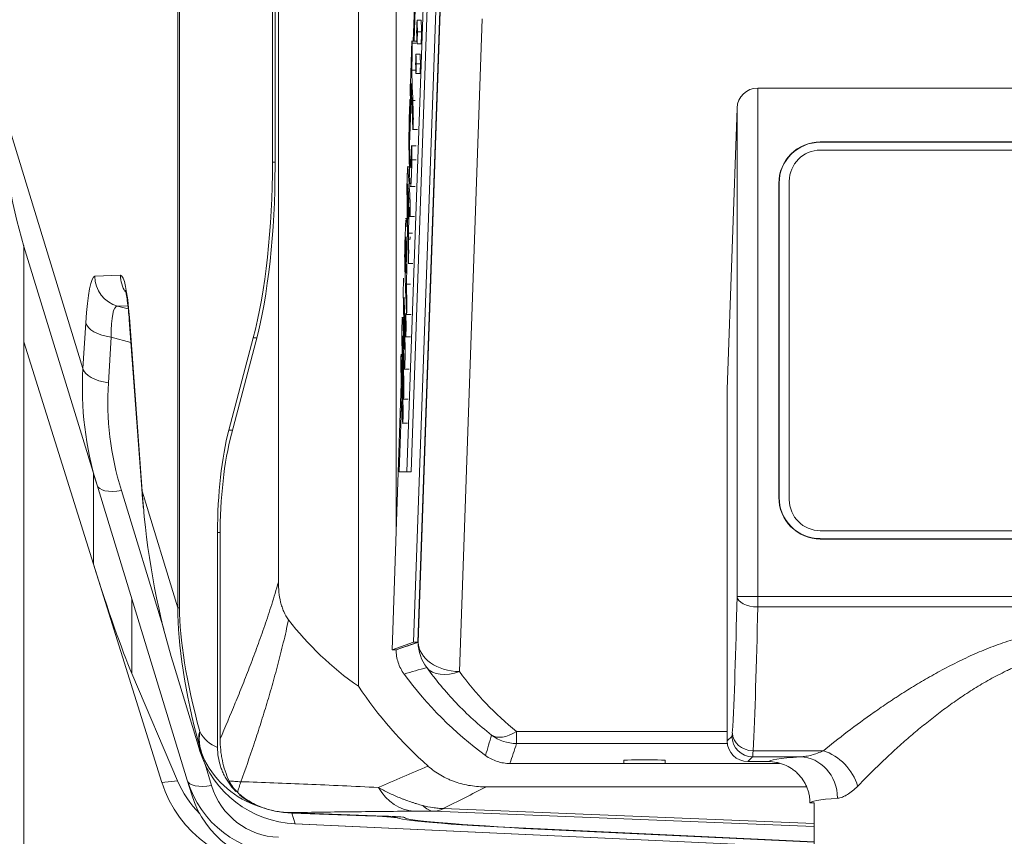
# Model space of a CAD drawing. Header units: millimetres. Extents: x 0 to 837, y 0 to 589.
# Tile 128 of 166: x 653 to 677, y 265 to 285. Entities that reach past the tile are written whole.
import ezdxf

# ---------------------------------------------------------------- set-up
doc = ezdxf.new("R2010")
doc.units = ezdxf.units.MM
doc.layers.add('1', color=7, linetype='Continuous', true_color=0xffffff)
doc.styles.add('ideas_simplex', font='simplex.shx')
doc.dimstyles.get("Standard").update_dxf_attribs({"dimtxt": 0.18, "dimasz": 0.18, "dimexe": 0.18, "dimexo": 0.0625, "dimgap": 0.09, "dimtad": 0, "dimtih": 1, "dimtoh": 1, "dimdec": 4, "dimzin": 0, "dimdsep": 46, "dimtxsty": 'Standard', "dimcen": 0.09, "dimadec": 0, "dimazin": 0, "dimtfac": 1, "dimtdec": 4, "dimtofl": 0, "dimtmove": 0, "dimatfit": 3, "dimfxl": 1, "dimtolj": 1, "dimtzin": 0, "dimarcsym": 0})

# ---------------------------------------------------------------- blocks, each defined once
blk = doc.blocks.new('_U12')
at = {"layer": '1', "color": 152, "lineweight": 13}
for p, q in [((678.391509, 321.859267), (606.996155, 321.859267)), ((658.921021, 247.859267), (606.996155, 247.859267))]:
    blk.add_line(p, q, dxfattribs=at)
at = {"layer": '1', "color": 27, "lineweight": 13}
blk.add_line((608.996155, 247.859267), (608.996155, 321.859267), dxfattribs=at)
at = {"layer": '1', "color": 87, "lineweight": 25}
for p, q in [((607.496155, 293.446767), (601.871155, 293.446767)), ((601.871155, 293.446767), (601.871155, 291.946767)), ((607.496155, 291.946767), (607.496155, 293.446767)), ((601.871155, 277.771767), (601.871155, 276.271767)), ((607.496155, 276.271767), (607.496155, 277.771767)), ((601.871155, 276.271767), (607.496155, 276.271767))]:
    blk.add_line(p, q, dxfattribs=at)
at = {"layer": '1', "color": 27, "lineweight": 18}
for points in [[(608.996155, 321.859267), (609.525136, 318.859269), (608.467174, 318.859265)], [(608.996155, 247.859267), (608.467174, 250.859265), (609.525136, 250.859269)]]:
    blk.add_solid(points, dxfattribs=at)
at = {"layer": '1', "color": 87, "linetype": 'Continuous', "lineweight": 25, "char_height": 3, "attachment_point": 7, "rotation": 90, "line_spacing_factor": 1.204819, "style": 'ideas_simplex'}
for s, insert in [('\\W1.2715;2.913', (607.342655, 277.719267)), ('\\W1.1250;74', (600.030155, 282.174267))]:
    blk.add_mtext(s, dxfattribs=dict(at, insert=insert))

msp = doc.modelspace()

# ---------------------------------------------------------------- linework, layer by layer
at = {"layer": '1', "color": 9, "linetype": 'Continuous', "lineweight": 18}
for p, q in [((660.98, 352.993), (660.98, 268.726)), ((659.048, 271.246), (659.048, 350.473)), ((658.903, 340.324), (658.903, 281.394)), ((658.966, 281.298), (658.966, 340.421)), ((652.892, 279.384), (652.892, 277.05)), ((654.664, 273.585), (652.898, 279.362)), ((655.442, 277.587), (655.752, 273.385)), ((652.892, 277.05), (652.892, 263.359)), ((657.848, 274.92), (658.437, 277.147)), ((658.499, 277.051), (657.91, 274.823)), ((656.845, 266.452), (654.664, 273.585)), ((657.576, 267.25), (657.576, 272.442)), ((657.638, 272.346), (657.638, 267.452)), ((656.228, 266.403), (654.576, 271.677)), ((657.109, 267.3), (656.524, 269.211)), ((655.505, 269.033), (656.607, 266.439)), ((657.151, 267.161), (657.109, 267.3)), ((667.392, 266.859), (668.392, 266.859)), ((667.392, 266.859), (668.392, 266.859)), ((656.951, 266.105), (656.845, 266.452)), ((664.072, 266.293), (671.798, 266.293)), ((659.299, 265.671), (661.61, 265.588)), ((661.151, 265.596), (659.374, 265.66)), ((659.444, 265.401), (671.991, 264.817)), ((659.444, 265.401), (659.453, 265.401)), ((665.313, 265.273), (671.991, 264.955)), ((671.991, 264.962), (665.381, 265.277))]:
    msp.add_line(p, q, dxfattribs=at)
at = {"layer": '1', "color": 252, "linetype": 'Continuous', "lineweight": 18}
for p, q in [((661.892, 272.474), (661.892, 352.108)), ((667.392, 266.859), (664.642, 266.859)), ((667.392, 266.909), (667.392, 266.936)), ((667.392, 266.859), (667.392, 266.909)), ((667.692, 266.947), (668.092, 266.947)), ((668.392, 266.936), (668.392, 266.909)), ((668.392, 266.909), (668.392, 266.859)), ((671.158, 266.859), (668.392, 266.859))]:
    msp.add_line(p, q, dxfattribs=at)
at = {"layer": '1', "color": 9, "linetype": 'Continuous', "lineweight": 13}
for p, q in [((656.616, 270.621), (656.616, 351.097)), ((656.657, 351.097), (656.657, 270.621)), ((652.39, 282.736), (654.323, 276.41)), ((658.903, 281.394), (658.966, 281.395)), ((654.61, 278.639), (655.232, 278.661)), ((655.41, 277.924), (655.161, 277.915)), ((655.161, 277.915), (655.419, 277.847)), ((654.323, 276.41), (654.393, 277.514)), ((655.445, 277.642), (655.754, 273.44)), ((654.576, 271.677), (652.892, 277.05)), ((655.008, 277.168), (654.938, 276.063)), ((655.482, 277.041), (655.008, 277.168)), ((658.525, 277.149), (658.437, 277.147)), ((657.848, 274.92), (657.936, 274.921)), ((654.576, 271.677), (654.576, 273.876)), ((655.251, 273.458), (656.277, 270.104)), ((655.754, 273.44), (656.616, 270.621)), ((657.639, 272.443), (657.576, 272.442)), ((655.505, 270.834), (655.505, 269.033)), ((656.616, 270.621), (656.657, 270.621)), ((657.274, 266.841), (657.432, 266.324)), ((656.228, 266.403), (656.607, 266.439)), ((659.374, 265.66), (659.453, 265.401)), ((661.151, 265.596), (661.151, 265.604)), ((661.919, 265.573), (661.919, 265.544)), ((671.991, 265.338), (662.797, 265.705)), ((663.031, 265.769), (671.991, 265.411)), ((659.453, 265.401), (671.991, 264.817)), ((665.313, 265.281), (665.313, 265.273))]:
    msp.add_line(p, q, dxfattribs=at)
at = {"layer": '1', "color": 7, "linetype": 'Continuous', "lineweight": 18}
for p, q in [((662.755, 291.236), (662.151, 273.91)), ((662.855, 291.236), (662.251, 273.91)), ((662.327, 284.32), (662.391, 286.164)), ((661.963, 273.91), (662.027, 275.735)), ((662.151, 273.91), (661.963, 273.91)), ((662.251, 273.91), (662.151, 273.91))]:
    msp.add_line(p, q, dxfattribs=at)
at = {"layer": '1', "color": 18, "linetype": 'Continuous', "lineweight": 18}
for p, q in [((662.305, 284.32), (662.369, 286.164)), ((662.856, 285.293), (662.315, 269.793)), ((662.956, 285.293), (662.415, 269.793)), ((662.256, 282.911), (662.263, 283.118)), ((662.218, 281.826), (662.255, 282.888)), ((705.642, 281.687), (672.142, 281.687)), ((671.392, 280.937), (671.392, 273.237)), ((662.148, 279.83), (662.16, 280.171)), ((662.106, 278.631), (662.108, 278.668)), ((661.792, 269.61), (662.016, 276.044)), ((672.142, 272.487), (705.642, 272.487)), ((662.315, 269.793), (661.792, 269.61)), ((661.792, 269.61), (661.892, 269.61)), ((662.415, 269.793), (661.892, 269.61)), ((662.315, 269.793), (662.415, 269.793))]:
    msp.add_line(p, q, dxfattribs=at)
at = {"layer": '1', "color": 252, "linetype": 'Continuous', "lineweight": 13}
for p, q in [((662.424, 269.787), (662.965, 285.273)), ((663.974, 284.859), (663.423, 269.08)), ((664.802, 267.634), (669.892, 267.634)), ((664.802, 267.341), (664.802, 267.634)), ((669.895, 267.341), (664.802, 267.341))]:
    msp.add_line(p, q, dxfattribs=at)
at = {"layer": '1', "color": 163, "linetype": 'Continuous', "lineweight": 18}
for p, q in [((662.497, 284.831), (662.397, 284.831)), ((662.507, 284.545), (662.407, 284.545)), ((662.497, 284.26), (662.397, 284.26)), ((662.47, 284.005), (662.37, 284.005)), ((662.478, 283.773), (662.379, 283.773)), ((662.47, 283.541), (662.37, 283.541))]:
    msp.add_line(p, q, dxfattribs=at)
at = {"layer": '1', "color": 5, "linetype": 'Continuous', "lineweight": 18}
for p, q in [((662.386, 284.32), (662.261, 284.32)), ((662.268, 283.622), (662.368, 283.622)), ((662.228, 282.888), (662.353, 282.888)), ((662.285, 282.184), (662.41, 282.184)), ((662.379, 281.795), (662.254, 281.795)), ((662.211, 281.281), (662.16, 281.281)), ((662.228, 280.81), (662.353, 280.81)), ((662.169, 280.584), (662.191, 280.584)), ((662.212, 280.08), (662.337, 280.08)), ((662.181, 280.032), (662.121, 280.032)), ((662.187, 279.68), (662.287, 279.68)), ((662.173, 278.945), (662.298, 278.945)), ((662.138, 278.447), (662.238, 278.447)), ((662.13, 277.718), (662.255, 277.718)), ((662.075, 277.644), (662.032, 277.644)), ((662.056, 277.507), (662.078, 277.507)), ((662.112, 277.177), (662.237, 277.177)), ((662.082, 276.393), (662.207, 276.393)), ((662.059, 275.666), (662.184, 275.666)), ((662.039, 275.084), (662.164, 275.084))]:
    msp.add_line(p, q, dxfattribs=at)
at = {"layer": '1', "color": 5, "linetype": 'Continuous', "lineweight": 13}
for p, q in [((662.278, 284.27), (662.377, 284.27)), ((662.273, 281.455), (662.373, 281.455))]:
    msp.add_line(p, q, dxfattribs=at)
at = {"layer": '1', "color": 27, "linetype": 'Continuous', "lineweight": 18}
for p, q in [((707.154, 283.187), (670.629, 283.187)), ((669.892, 275.899), (670.13, 282.706)), ((705.644, 281.887), (672.139, 281.887)), ((705.644, 281.88), (672.139, 281.88)), ((671.14, 280.887), (671.14, 273.289)), ((671.147, 280.887), (671.147, 273.289)), ((669.892, 275.899), (669.892, 267.404)), ((672.141, 272.286), (705.642, 272.286)), ((672.142, 272.293), (705.642, 272.293)), ((670.892, 266.905), (670.391, 266.905)), ((671.992, 265.904), (671.892, 265.904)), ((671.992, 265.904), (671.992, 257.375))]:
    msp.add_line(p, q, dxfattribs=at)
at = {"layer": '1', "color": 27, "linetype": 'Continuous', "lineweight": 13}
for p, q in [((670.629, 283.187), (670.629, 270.896)), ((670.13, 270.896), (670.13, 282.706)), ((671.147, 280.887), (671.14, 280.887)), ((671.147, 273.289), (671.14, 273.289)), ((670.629, 270.896), (670.13, 270.896)), ((670.629, 270.643), (670.629, 270.896)), ((670.629, 270.896), (707.154, 270.896)), ((707.154, 270.643), (670.629, 270.643)), ((669.892, 267.404), (670.008, 267.52)), ((670.507, 267.021), (670.391, 266.905)), ((671.658, 267.021), (670.507, 267.021)), ((670.516, 267.166), (672.215, 267.166))]:
    msp.add_line(p, q, dxfattribs=at)
at = {"layer": '1', "color": 27, "linetype": 'Continuous', "lineweight": 18}
for centre, radius, start, end in [((672.139, 280.887), 0.999, 89.972, 180), ((672.139, 280.887), 0.992, 89.9719, 180), ((672.141, 273.289), 1.001, 180, 270.0209), ((672.141, 273.289), 0.994, 180, 270.0281)]:
    msp.add_arc(centre, radius, start, end, dxfattribs=at)
at = {"layer": '1', "color": 18, "linetype": 'Continuous', "lineweight": 18}
for centre, start, end in [((672.142, 280.937), 90, 180), ((672.142, 273.237), 180, 270)]:
    msp.add_arc(centre, 0.75, start, end, dxfattribs=at)
at = {"layer": '1', "color": 252, "linetype": 'Continuous', "lineweight": 18}
for centre, radius, start, end in [((669.392, 274.359), 9.05, 216.1507, 233.8493), ((667.592, 266.909), 0.2, 171.9436, 180), ((668.192, 266.909), 0.2, 360, 8.0564)]:
    msp.add_arc(centre, radius, start, end, dxfattribs=at)
at = {"layer": '1', "color": 9, "linetype": 'Continuous', "lineweight": 18}
msp.add_arc((669.392, 274.359), 10.124, 213.8132, 228.3323, dxfattribs=at)
at = {"layer": '1', "color": 27, "linetype": 'Continuous', "lineweight": 18}
for centre, major_axis, ratio, start_param, end_param in [((670.629, 282.688), (-0.5, 0), 0.998473, 4.712389, 6.248279), ((670.392, 267.405), (0.354, 0.354), 0.998783, 2.356803, 3.926382)]:
    msp.add_ellipse(centre, major_axis=major_axis, ratio=ratio, start_param=start_param, end_param=end_param, dxfattribs=at)
at = {"layer": '1', "color": 9, "linetype": 'Continuous', "lineweight": 18}
for centre, major_axis, ratio, start_param, end_param in [((662.559, 281.967), (-4.969, 9.694), 0.915268, 1.060314, 1.377878), ((657.309, 281.374), (-0.006, -6.001), 0.265596, 0.789493, 1.574387), ((657.372, 281.278), (-0.006, -6.001), 0.265596, 0.789493, 1.574387), ((658.506, 272.454), (-0.003, -3.5), 0.265596, 3.931086, 4.715979), ((658.568, 272.358), (-0.003, -3.5), 0.265596, 3.931086, 4.715979), ((665.355, 274.53), (-0.324, 13.758), 0.700701, 1.660449, 1.951169), ((654.445, 273.474), (-1.453, 5.094), 0.073488, 1.910299, 2.60843), ((665.865, 274.359), (-7.96, 0), 0.896513, 0.59909, 0.909993), ((659.552, 267.859), (-2.492, 0.276), 0.981028, 0.400248, 1.63962), ((659.284, 267.277), (-3.177, -0.239), 0.941521, 0.215581, 1.457131), ((660.707, 267.41), (-4.27, -0.253), 0.700952, 0.244883, 0.544651), ((659.229, 267.205), (-0.059, -2.533), 0.985057, 5.036996, 6.276368), ((659.317, 266.919), (-1.471, -2.063), 0.964152, 5.646045, 6.885417), ((659.46, 268.16), (-1.664, 1.87), 0.998377, 2.053515, 2.379075), ((661.123, 265.569), (-0.8, 0.028), 0.034878, 3.244762, 4.678703), ((661.592, 265.571), (-0.5, 0.017), 0.034878, 3.159529, 4.678703), ((667.092, 265.382), (-5.2, 0.182), 0.034878, 0.10317, 1.222951), ((667.092, 265.382), (-5, 0.175), 0.034878, 0.017936, 1.222951)]:
    msp.add_ellipse(centre, major_axis=major_axis, ratio=ratio, start_param=start_param, end_param=end_param, dxfattribs=at)
at = {"layer": '1', "color": 9, "linetype": 'Continuous', "lineweight": 13}
for centre, major_axis, ratio, start_param, end_param in [((654.623, 276.309), (-0.012, 2.33), 0.11226, 0.003295, 1.026574), ((655.355, 278.639), (0.026, -0.75), 0.993398, 4.678169, 5.984931), ((655.229, 276.33), (-0.004, -2.331), 0.110886, 2.168921, 3.145624), ((655.977, 278.661), (0.026, -0.75), 0.993398, 4.678169, 5.240444), ((655.368, 276.309), (-0.219, 1.606), 0.17875, 6.242485, 7.265764), ((655.138, 277.514), (0.749, -0.047), 0.477313, 3.272439, 4.567561), ((656.19, 277.642), (-0.748, -0.055), 0.536922, 6.146861, 6.283191), ((664.541, 275.482), (-10.108, 1.836), 0.86618, 0.102781, 0.420346), ((655.069, 276.41), (0.749, -0.047), 0.477313, 3.272439, 4.567561), ((664.411, 275.135), (-9.35, 1.868), 0.859177, 0.115737, 0.433302), ((655.381, 273.805), (-0.717, -0.219), 0.410432, 0, 1.264808), ((656.5, 273.44), (-0.748, -0.055), 0.536922, 6.146861, 6.283234), ((665.355, 274.53), (-0.324, 13.758), 0.700701, 1.633605, 1.660449), ((673.137, 249.078), (-15.709, 23.718), 0.215587, 0.311018, 0.566261), ((671.688, 249.078), (-14.42, 23.229), 0.182529, 0.285978, 0.541221), ((658.593, 267.631), (-1.449, -0.387), 0.693316, 5.915823, 6.251447), ((658.593, 267.631), (-1.323, -0.706), 0.869113, 5.732496, 6.269693), ((657.998, 268.204), (-0.595, -0.864), 0.873962, 5.857918, 6.495867), ((658.593, 267.631), (-1.259, -0.816), 0.997604, 5.946278, 6.18657), ((659.446, 268.204), (-1.492, -2.065), 0.947978, 5.842139, 6.574034), ((657.562, 266.671), (-0.717, -0.219), 0.410432, 0, 1.264808), ((659.099, 266.858), (-0.033, -1.784), 0.978552, 5.03395, 6.273322), ((662.371, 267.204), (0.012, -1.5), 0.774069, 5.372764, 6.228066), ((662.849, 267.203), (0.025, 1.5), 0.469264, 2.714479, 3.102085)]:
    msp.add_ellipse(centre, major_axis=major_axis, ratio=ratio, start_param=start_param, end_param=end_param, dxfattribs=at)
at = {"layer": '1', "color": 27, "linetype": 'Continuous', "lineweight": 13}
for centre, major_axis, ratio, start_param, end_param in [((669.843, 275.705), (0, -9.5), 0.034921, 0.54744, 1.040085), ((670.629, 270.896), (0.5, -0.01), 0.506068, 3.182067, 4.72276), ((670.343, 275.705), (0, -10), 0.033175, 0.54744, 1.040085), ((670.007, 268.02), (0, -0.5), 0.034921, 0.034907, 0.54744), ((670.507, 267.52), (-0.354, 0.354), 0.998783, 0.786007, 2.355586), ((670.516, 267.593), (0.499, -0.029), 0.85348, 3.208612, 4.761242), ((670.507, 268.02), (0, -1), 0.01746, 0.034907, 0.54744), ((678.642, 266.903), (-7.75, 0), 0.034921, 5.834604, 6.278682), ((671.658, 266.021), (0.072, -0.997), 0.900618, 1.505546, 3.061206), ((672.215, 266.312), (0.671, -0.742), 0.740007, 0.981103, 2.256665), ((678.642, 265.904), (-6.75, 0), 0.040094, 5.834604, 6.283185)]:
    msp.add_ellipse(centre, major_axis=major_axis, ratio=ratio, start_param=start_param, end_param=end_param, dxfattribs=at)
at = {"layer": '1', "color": 252, "linetype": 'Continuous', "lineweight": 13}
for centre, major_axis, ratio, start_param, end_param in [((663.423, 269.787), (-0.999, 0.035), 0.706891, 0.04936, 1.595477), ((663.423, 269.787), (-0.321, 0.947), 0.999321, 1.244146, 1.897446), ((663.423, 269.787), (-0.811, -0.585), 0.629764, 0.044943, 1.144003), ((669.392, 273.395), (0, -7.367), 0.99939, 5.338076, 5.610261), ((664.802, 268.341), (-0.624, -0.782), 0.529088, 0.041139, 0.985042), ((664.802, 268.341), (-0.947, 0.32), 0.999321, 1.245279, 1.896314)]:
    msp.add_ellipse(centre, major_axis=major_axis, ratio=ratio, start_param=start_param, end_param=end_param, dxfattribs=at)
at = {"layer": '1', "color": 252, "linetype": 'Continuous', "lineweight": 18}
for centre, start_param, end_param in [((667.692, 266.936), 4.712389, 6.283185), ((668.092, 266.936), 3.141593, 4.712389)]:
    msp.add_ellipse(centre, major_axis=(-0.3, 0), ratio=0.034921, start_param=start_param, end_param=end_param, dxfattribs=at)
at = {"layer": '1', "color": 163, "linetype": 'Continuous', "lineweight": 18}
for points in [[(662.387, 284.545), (662.391, 284.64), (662.394, 284.736), (662.397, 284.831)], [(662.397, 284.831), (662.401, 284.736), (662.404, 284.64), (662.407, 284.545)], [(662.497, 284.831), (662.501, 284.736), (662.504, 284.64), (662.507, 284.545)], [(662.397, 284.26), (662.394, 284.355), (662.391, 284.45), (662.387, 284.545)], [(662.407, 284.545), (662.404, 284.45), (662.401, 284.355), (662.397, 284.26)], [(662.507, 284.545), (662.504, 284.45), (662.501, 284.355), (662.497, 284.26)], [(662.362, 283.773), (662.365, 283.85), (662.368, 283.928), (662.37, 284.005)], [(662.37, 284.005), (662.373, 283.928), (662.376, 283.85), (662.379, 283.773)], [(662.47, 284.005), (662.473, 283.928), (662.476, 283.85), (662.478, 283.773)], [(662.37, 283.541), (662.368, 283.618), (662.365, 283.695), (662.362, 283.773)], [(662.379, 283.773), (662.376, 283.695), (662.373, 283.618), (662.37, 283.541)], [(662.478, 283.773), (662.476, 283.695), (662.473, 283.618), (662.47, 283.541)]]:
    msp.add_open_spline(points, degree=3, dxfattribs=at)
at = {"layer": '1', "color": 5, "linetype": 'Continuous', "lineweight": 18}
for points, knots in [([(662.238, 282.906), (662.238, 282.913), (662.237, 282.924), (662.237, 282.937), (662.236, 282.962), (662.235, 282.988), (662.234, 283.014), (662.232, 283.08), (662.232, 283.154), (662.234, 283.221), (662.246, 283.57), (662.258, 283.92), (662.27, 284.27), (662.273, 284.336), (662.275, 284.336), (662.278, 284.27)], [0, 0, 0, 0, 0.021971, 0.021971, 0.021971, 0.073879, 0.073879, 0.073879, 0.185821, 0.185821, 0.185821, 0.88822, 0.88822, 0.88822, 1, 1, 1, 1]), ([(662.278, 284.27), (662.278, 284.245), (662.279, 284.219), (662.28, 284.193), (662.283, 284.128), (662.283, 284.053), (662.28, 283.987), (662.276, 283.865), (662.272, 283.744), (662.268, 283.622)], [0, 0, 0, 0, 0.127562, 0.127562, 0.127562, 0.401794, 0.401794, 0.401794, 1, 1, 1, 1]), ([(662.268, 283.622), (662.28, 283.266), (662.293, 282.91), (662.305, 282.554), (662.308, 282.488), (662.308, 282.414), (662.305, 282.347), (662.304, 282.309), (662.303, 282.272), (662.301, 282.234), (662.299, 282.167), (662.296, 282.167), (662.294, 282.233), (662.282, 282.589), (662.269, 282.945), (662.257, 283.301)], [0, 0, 0, 0, 0.413825, 0.413825, 0.413825, 0.478125, 0.478125, 0.478125, 0.521836, 0.521836, 0.521836, 0.586136, 0.586136, 0.586136, 1, 1, 1, 1]), ([(662.257, 283.301), (662.252, 283.18), (662.248, 283.059), (662.244, 282.938), (662.243, 282.904), (662.242, 282.888), (662.24, 282.888)], [0, 0, 0, 0, 0.814302, 0.814302, 0.814302, 1, 1, 1, 1]), ([(662.224, 282.884), (662.226, 282.929), (662.229, 282.917), (662.231, 282.857), (662.232, 282.832), (662.233, 282.807), (662.233, 282.782), (662.236, 282.709), (662.236, 282.634), (662.232, 282.574), (662.213, 282.2), (662.212, 281.888), (662.229, 281.408), (662.233, 281.334), (662.236, 281.294)], [0, 0, 0, 0, 0.098918, 0.098918, 0.098918, 0.145674, 0.145674, 0.145674, 0.255997, 0.255997, 0.255997, 0.838896, 0.838896, 1, 1, 1, 1]), ([(662.229, 280.875), (662.224, 280.934), (662.219, 281.035), (662.194, 281.754), (662.197, 282.427), (662.224, 282.884)], [0, 0, 0, 0, 0.196794, 0.196794, 1, 1, 1, 1]), ([(662.242, 281.257), (662.249, 281.258), (662.255, 281.402), (662.263, 281.717), (662.265, 281.808), (662.267, 281.821), (662.27, 281.748), (662.271, 281.723), (662.272, 281.698), (662.272, 281.673), (662.275, 281.613), (662.275, 281.54), (662.273, 281.455)], [0, 0, 0, 0, 0.552936, 0.552936, 0.552936, 0.740833, 0.740833, 0.740833, 0.820418, 0.820418, 0.820418, 1, 1, 1, 1]), ([(662.187, 279.68), (662.189, 279.558), (662.192, 279.435), (662.194, 279.313), (662.195, 279.238), (662.195, 279.17), (662.193, 279.109), (662.192, 279.071), (662.19, 279.032), (662.189, 278.994), (662.186, 278.919), (662.184, 278.931), (662.182, 279.023), (662.174, 279.452), (662.166, 279.881), (662.158, 280.309), (662.151, 280.67), (662.151, 280.872), (662.167, 281.321), (662.174, 281.344), (662.186, 281.143)], [0, 0, 0, 0, 0.099151, 0.099151, 0.099151, 0.151582, 0.151582, 0.151582, 0.189943, 0.189943, 0.189943, 0.24874, 0.24874, 0.24874, 0.592414, 0.592414, 0.592414, 0.795994, 0.795994, 1, 1, 1, 1]), ([(662.186, 281.143), (662.201, 280.914), (662.216, 280.684), (662.232, 280.454), (662.235, 280.405), (662.235, 280.325), (662.233, 280.251), (662.231, 280.212), (662.23, 280.173), (662.229, 280.134), (662.226, 280.073), (662.224, 280.064), (662.221, 280.105)], [0, 0, 0, 0, 0.696265, 0.696265, 0.696265, 0.815256, 0.815256, 0.815256, 0.894008, 0.894008, 0.894008, 1, 1, 1, 1]), ([(662.177, 280.816), (662.172, 280.885), (662.17, 280.886), (662.166, 280.769), (662.166, 280.712), (662.169, 280.584)], [0, 0, 0, 0, 0.499807, 0.499807, 1, 1, 1, 1]), ([(662.139, 277.767), (662.127, 278.111), (662.115, 278.454), (662.103, 278.798), (662.095, 279.03), (662.096, 279.226), (662.104, 279.468), (662.106, 279.519), (662.107, 279.57), (662.109, 279.621), (662.116, 279.816), (662.122, 279.951), (662.128, 280.005)], [0, 0, 0, 0, 0.47724, 0.47724, 0.47724, 0.731571, 0.731571, 0.731571, 0.802066, 0.802066, 0.802066, 1, 1, 1, 1]), ([(662.128, 279.574), (662.126, 279.546), (662.123, 279.485), (662.12, 279.394), (662.118, 279.351), (662.117, 279.309), (662.115, 279.266), (662.113, 279.188), (662.113, 279.134), (662.116, 279.067), (662.12, 278.95), (662.124, 278.832), (662.128, 278.715)], [0, 0, 0, 0, 0.218176, 0.218176, 0.218176, 0.371808, 0.371808, 0.371808, 0.571704, 0.571704, 0.571704, 1, 1, 1, 1]), ([(662.128, 278.715), (662.131, 278.788), (662.133, 278.861), (662.136, 278.935), (662.144, 279.167), (662.145, 279.306), (662.139, 279.482)], [0, 0, 0, 0, 0.324315, 0.324315, 0.324315, 1, 1, 1, 1]), ([(662.153, 278.931), (662.151, 278.836), (662.148, 278.737), (662.144, 278.632), (662.142, 278.571), (662.14, 278.509), (662.138, 278.447)], [0, 0, 0, 0, 0.556399, 0.556399, 0.556399, 1, 1, 1, 1]), ([(662.069, 277.885), (662.063, 278.147), (662.062, 278.309), (662.07, 278.538), (662.072, 278.572), (662.073, 278.595)], [0, 0, 0, 0, 0.801883, 0.801883, 1, 1, 1, 1]), ([(662.138, 278.447), (662.142, 278.327), (662.146, 278.206), (662.15, 278.085), (662.153, 278.019), (662.153, 277.945), (662.15, 277.878), (662.149, 277.842), (662.148, 277.805), (662.147, 277.768), (662.144, 277.701), (662.142, 277.701), (662.139, 277.767)], [0, 0, 0, 0, 0.450739, 0.450739, 0.450739, 0.657245, 0.657245, 0.657245, 0.793455, 0.793455, 0.793455, 1, 1, 1, 1]), ([(662.08, 278.068), (662.089, 277.704), (662.097, 277.339), (662.106, 276.974), (662.11, 276.81), (662.109, 276.675), (662.098, 276.377), (662.094, 276.35), (662.088, 276.459), (662.075, 276.702), (662.062, 276.944), (662.05, 277.186)], [0, 0, 0, 0, 0.361895, 0.361895, 0.361895, 0.500133, 0.500133, 0.638066, 0.638066, 0.638066, 1, 1, 1, 1]), ([(662.082, 278.116), (662.081, 278.129), (662.081, 278.129), (662.08, 278.099), (662.08, 278.085), (662.08, 278.068)], [0, 0, 0, 0, 0.510903, 0.510903, 1, 1, 1, 1]), ([(662.122, 277.746), (662.125, 277.678), (662.128, 277.611), (662.131, 277.543), (662.134, 277.483), (662.134, 277.407), (662.132, 277.337), (662.13, 277.301), (662.129, 277.265), (662.128, 277.229), (662.126, 277.165), (662.123, 277.16), (662.121, 277.218), (662.108, 277.517), (662.095, 277.816), (662.082, 278.116)], [0, 0, 0, 0, 0.13713, 0.13713, 0.13713, 0.238574, 0.238574, 0.238574, 0.302438, 0.302438, 0.302438, 0.399357, 0.399357, 0.399357, 1, 1, 1, 1]), ([(662.068, 275.725), (662.057, 276.12), (662.046, 276.515), (662.035, 276.908), (662.028, 277.154), (662.028, 277.325), (662.041, 277.692), (662.047, 277.687), (662.056, 277.507)], [0, 0, 0, 0, 0.527315, 0.527315, 0.527315, 0.763174, 0.763174, 1, 1, 1, 1]), ([(662.056, 277.507), (662.067, 277.302), (662.078, 277.096), (662.088, 276.89), (662.09, 276.863), (662.091, 276.863), (662.091, 276.878)], [0, 0, 0, 0, 0.927557, 0.927557, 0.927557, 1, 1, 1, 1]), ([(662.05, 277.186), (662.049, 277.198), (662.048, 277.199), (662.047, 277.17), (662.047, 277.154), (662.048, 277.136)], [0, 0, 0, 0, 0.486654, 0.486654, 1, 1, 1, 1]), ([(662.048, 277.136), (662.058, 276.767), (662.069, 276.398), (662.079, 276.029), (662.082, 275.957), (662.081, 275.887), (662.079, 275.823), (662.078, 275.787), (662.077, 275.751), (662.075, 275.715), (662.073, 275.645), (662.07, 275.65), (662.068, 275.725)], [0, 0, 0, 0, 0.696183, 0.696183, 0.696183, 0.808446, 0.808446, 0.808446, 0.882625, 0.882625, 0.882625, 1, 1, 1, 1]), ([(662.048, 275.133), (662.033, 275.549), (662.019, 275.966), (662.004, 276.382), (662.002, 276.448), (662.002, 276.522), (662.004, 276.589), (662.005, 276.626), (662.007, 276.664), (662.008, 276.702), (662.01, 276.769), (662.013, 276.769), (662.015, 276.703)], [0, 0, 0, 0, 0.73731, 0.73731, 0.73731, 0.835407, 0.835407, 0.835407, 0.901939, 0.901939, 0.901939, 1, 1, 1, 1]), ([(662.015, 276.703), (662.03, 276.287), (662.045, 275.871), (662.059, 275.454), (662.062, 275.388), (662.062, 275.314), (662.059, 275.248), (662.058, 275.21), (662.057, 275.172), (662.055, 275.134), (662.053, 275.067), (662.05, 275.067), (662.048, 275.133)], [0, 0, 0, 0, 0.737359, 0.737359, 0.737359, 0.835462, 0.835462, 0.835462, 0.901998, 0.901998, 0.901998, 1, 1, 1, 1])]:
    msp.add_open_spline(points, degree=3, knots=knots, dxfattribs=at)
at = {"layer": '1', "color": 27, "linetype": 'Continuous', "lineweight": 13, "extrusion": (4.6287e-09, -1.58356e-14, -1)}
msp.add_open_spline([(672.139, 281.879), (672.139, 281.882), (672.139, 281.884), (672.139, 281.886)], degree=3, dxfattribs=at)
at = {"layer": '1', "color": 5, "linetype": 'Continuous', "lineweight": 18}
for points in [[(662.273, 281.455), (662.264, 281.029), (662.253, 280.812), (662.241, 280.81)], [(662.197, 280.499), (662.19, 280.605), (662.184, 280.71), (662.177, 280.816)], [(662.169, 280.584), (662.173, 280.395), (662.176, 280.206), (662.18, 280.018)], [(662.18, 280.018), (662.186, 280.178), (662.191, 280.339), (662.197, 280.499)], [(662.209, 280.31), (662.201, 280.1), (662.194, 279.89), (662.187, 279.68)], [(662.221, 280.105), (662.217, 280.174), (662.213, 280.242), (662.209, 280.31)], [(662.134, 280.032), (662.135, 280.032), (662.137, 280.026), (662.138, 280.013)], [(662.139, 279.482), (662.136, 279.556), (662.134, 279.594), (662.131, 279.594)], [(662.231, 279.594), (662.229, 279.594), (662.227, 279.569), (662.225, 279.518)], [(662.091, 276.957), (662.083, 277.267), (662.076, 277.576), (662.069, 277.885)], [(662.091, 276.878), (662.092, 276.893), (662.092, 276.917), (662.091, 276.957)]]:
    msp.add_open_spline(points, degree=3, dxfattribs=at)
at = {"layer": '1', "color": 9, "linetype": 'Continuous', "lineweight": 18}
for points, knots in [([(655.348, 278.306), (655.348, 278.306), (655.353, 278.288), (655.371, 278.207), (655.397, 278.053), (655.422, 277.838), (655.436, 277.67), (655.442, 277.587)], [0, 0, 0, 0, 0.130338, 0.31205, 0.532988, 0.786438, 1, 1, 1, 1]), ([(659.048, 271.246), (659.048, 271.163), (659.052, 271.082), (659.068, 270.92), (659.081, 270.84), (659.105, 270.742), (659.11, 270.722), (659.121, 270.683), (659.127, 270.664), (659.146, 270.606), (659.16, 270.569), (659.208, 270.462), (659.246, 270.396), (659.292, 270.335)], [0, 0, 0, 0, 0.25, 0.25, 0.5, 0.5, 0.5625, 0.5625, 0.625, 0.625, 0.75, 0.75, 1, 1, 1, 1]), ([(657.854, 266.44), (657.818, 266.519), (657.786, 266.599), (657.732, 266.763), (657.709, 266.847), (657.687, 266.954), (657.683, 266.975), (657.675, 267.018), (657.664, 267.083), (657.656, 267.147), (657.643, 267.277), (657.638, 267.364), (657.638, 267.452)], [0, 0, 0, 0, 0.25, 0.25, 0.5, 0.5, 0.5625, 0.5625, 0.625, 0.75, 0.75, 1, 1, 1, 1]), ([(657.576, 267.25), (657.576, 267.172), (657.582, 267.095), (657.606, 266.943), (657.624, 266.868), (657.654, 266.775), (657.66, 266.757), (657.673, 266.72), (657.694, 266.666), (657.718, 266.613), (657.77, 266.51), (657.809, 266.444), (657.865, 266.365), (657.877, 266.349), (657.9, 266.318), (657.912, 266.303), (657.949, 266.258), (657.975, 266.229), (658.008, 266.195), (658.013, 266.189), (658.019, 266.183)], [0, 0, 0, 0, 0.195824, 0.195824, 0.391648, 0.391648, 0.440604, 0.440604, 0.48956, 0.587472, 0.587472, 0.783296, 0.783296, 0.832252, 0.832252, 0.881208, 0.881208, 0.97912, 0.97912, 1, 1, 1, 1]), ([(662.661, 266.797), (662.709, 266.754), (662.759, 266.714), (662.863, 266.64), (662.969, 266.571), (663.082, 266.513), (663.17, 266.474), (663.199, 266.461), (663.259, 266.437), (663.289, 266.426), (663.44, 266.374), (663.564, 266.343), (663.752, 266.313), (663.816, 266.305), (663.944, 266.295), (664.008, 266.293), (664.072, 266.293)], [0, 0, 0, 0, 0.125, 0.125, 0.25, 0.375, 0.375, 0.4375, 0.4375, 0.5, 0.5, 0.75, 0.75, 0.875, 0.875, 1, 1, 1, 1]), ([(658.062, 266.156), (658.018, 266.197), (657.979, 266.241), (657.91, 266.335), (657.88, 266.386), (657.854, 266.44)], [0, 0, 0, 0, 0.5, 0.5, 1, 1, 1, 1]), ([(659.299, 265.671), (659.185, 265.675), (659.073, 265.688), (658.853, 265.732), (658.745, 265.763), (658.612, 265.814), (658.586, 265.824), (658.534, 265.847), (658.508, 265.859), (658.431, 265.896), (658.382, 265.923), (658.285, 265.982), (658.238, 266.013), (658.148, 266.081), (658.104, 266.117), (658.062, 266.156)], [0, 0, 0, 0, 0.25, 0.25, 0.5, 0.5, 0.5625, 0.5625, 0.625, 0.625, 0.75, 0.75, 0.875, 0.875, 1, 1, 1, 1]), ([(658.104, 266.103), (658.127, 266.084), (658.15, 266.065), (658.204, 266.023), (658.236, 266.001), (658.284, 265.969), (658.301, 265.958), (658.334, 265.938), (658.351, 265.928), (658.435, 265.881), (658.506, 265.848), (658.579, 265.82)], [0, 0, 0, 0, 0.161909, 0.161909, 0.371432, 0.371432, 0.476193, 0.476193, 0.580954, 0.580954, 1, 1, 1, 1])]:
    msp.add_open_spline(points, degree=3, knots=knots, dxfattribs=at)
for points, degree in [([(655.752, 273.385), (655.784, 273.03)], 1), ([(657.262, 266.941), (657.198, 267.055), (657.147, 267.175), (657.109, 267.3)], 3)]:
    msp.add_open_spline(points, degree=degree, dxfattribs=at)
at = {"layer": '1', "color": 27, "linetype": 'Continuous', "lineweight": 13}
msp.add_open_spline([(672.142, 272.293), (672.142, 272.286)], degree=1, dxfattribs=at)
at = {"layer": '1', "color": 9, "linetype": 'Continuous', "lineweight": 13}
for points, knots in [([(657.638, 267.452), (657.761, 267.737), (657.883, 268.027), (658.065, 268.47), (658.126, 268.62), (658.246, 268.922), (658.306, 269.075), (658.424, 269.385), (658.483, 269.543), (658.6, 269.863), (658.658, 270.026), (658.744, 270.276), (658.773, 270.36), (658.829, 270.531), (658.857, 270.617), (658.941, 270.88), (658.995, 271.06), (659.048, 271.246)], [0, 0, 0, 0, 0.25, 0.25, 0.375, 0.375, 0.5, 0.5, 0.625, 0.625, 0.75, 0.75, 0.8125, 0.8125, 0.875, 0.875, 1, 1, 1, 1]), ([(659.292, 270.335), (659.272, 270.24), (659.251, 270.146), (659.209, 269.961), (659.187, 269.869), (659.122, 269.598), (659.078, 269.422), (658.987, 269.077), (658.941, 268.908), (658.847, 268.576), (658.799, 268.413), (658.701, 268.091), (658.652, 267.933), (658.552, 267.62), (658.502, 267.466), (658.349, 267.009), (658.245, 266.711), (658.14, 266.418)], [0, 0, 0, 0, 0.0625, 0.0625, 0.125, 0.125, 0.25, 0.25, 0.375, 0.375, 0.5, 0.5, 0.625, 0.625, 0.75, 0.75, 1, 1, 1, 1]), ([(661.461, 266.277), (661.658, 266.365), (661.856, 266.453), (662.256, 266.626), (662.457, 266.712), (662.661, 266.797)], [0, 0, 0, 0, 0.5, 0.5, 1, 1, 1, 1]), ([(657.854, 266.44), (657.899, 266.434), (657.945, 266.429), (658.04, 266.422), (658.089, 266.419), (658.14, 266.418)], [0, 0, 0, 0, 0.5, 0.5, 1, 1, 1, 1]), ([(658.14, 266.418), (658.123, 266.371), (658.108, 266.326), (658.082, 266.239), (658.071, 266.197), (658.062, 266.156)], [0, 0, 0, 0, 0.5, 0.5, 1, 1, 1, 1]), ([(658.14, 266.418), (658.403, 266.41), (658.669, 266.4), (659.207, 266.381), (659.478, 266.37), (660.03, 266.347), (660.309, 266.334), (660.878, 266.307), (661.166, 266.293), (661.461, 266.277)], [0, 0, 0, 0, 0.25, 0.25, 0.5, 0.5, 0.75, 0.75, 1, 1, 1, 1]), ([(661.461, 266.277), (661.541, 266.234), (661.623, 266.192), (661.792, 266.111), (661.879, 266.072), (661.992, 266.025), (662.015, 266.016), (662.061, 265.998), (662.13, 265.971), (662.2, 265.946), (662.271, 265.922), (662.295, 265.914), (662.342, 265.899), (662.366, 265.891), (662.439, 265.869), (662.487, 265.856), (662.535, 265.843)], [0, 0, 0, 0, 0.25, 0.25, 0.5, 0.5, 0.5625, 0.5625, 0.625, 0.75, 0.75, 0.8125, 0.8125, 0.875, 0.875, 1, 1, 1, 1]), ([(662.535, 265.843), (662.617, 265.822), (662.699, 265.805), (662.823, 265.786), (662.885, 265.779), (662.948, 265.774), (662.989, 265.771), (663.01, 265.77), (663.031, 265.769)], [0, 0, 0, 0, 0.5, 0.5, 0.75, 0.875, 0.875, 1, 1, 1, 1]), ([(662.318, 265.706), (662.053, 265.704), (661.792, 265.702), (661.277, 265.697), (661.024, 265.694), (660.522, 265.688), (660.274, 265.685), (659.783, 265.678), (659.54, 265.675), (659.299, 265.671)], [0, 0, 0, 0, 0.25, 0.25, 0.5, 0.5, 0.75, 0.75, 1, 1, 1, 1]), ([(662.797, 265.705), (662.773, 265.706), (662.749, 265.706), (662.704, 265.706), (662.682, 265.707), (662.64, 265.707), (662.619, 265.707), (662.578, 265.707), (662.558, 265.707), (662.5, 265.707), (662.462, 265.707), (662.389, 265.707), (662.353, 265.706), (662.318, 265.706)], [0, 0, 0, 0, 0.125, 0.125, 0.25, 0.25, 0.375, 0.375, 0.5, 0.5, 0.75, 0.75, 1, 1, 1, 1]), ([(663.031, 265.769), (663.021, 265.764), (663.011, 265.759), (662.992, 265.751), (662.962, 265.738), (662.933, 265.728), (662.874, 265.712), (662.836, 265.706), (662.797, 265.705)], [0, 0, 0, 0, 0.125, 0.125, 0.25, 0.5, 0.5, 1, 1, 1, 1])]:
    msp.add_open_spline(points, degree=3, knots=knots, dxfattribs=at)
at = {"layer": '1', "color": 27, "linetype": 'Continuous', "lineweight": 13}
for points, knots in [([(672.215, 267.166), (672.396, 267.315), (672.589, 267.468), (672.999, 267.78), (673.215, 267.938), (673.556, 268.178), (673.673, 268.258), (673.823, 268.358), (673.883, 268.399), (674.005, 268.478), (674.097, 268.538), (674.284, 268.656), (674.41, 268.734), (674.668, 268.888), (674.799, 268.963), (675.066, 269.111), (675.202, 269.184), (675.48, 269.324), (675.621, 269.393), (675.91, 269.524), (676.057, 269.587), (676.283, 269.676), (676.36, 269.705), (676.514, 269.761), (676.592, 269.788), (676.826, 269.865), (676.985, 269.911), (677.305, 269.993), (677.468, 270.028), (677.715, 270.071), (677.798, 270.084), (677.924, 270.1), (677.966, 270.105), (678.05, 270.115), (678.26, 270.136), (678.638, 270.153), (678.974, 270.138), (679.184, 270.12), (679.226, 270.115), (679.31, 270.106), (679.352, 270.101), (679.478, 270.085), (679.561, 270.072), (679.809, 270.029), (679.971, 269.994), (680.291, 269.913), (680.605, 269.821), (680.912, 269.71), (681.101, 269.636), (681.139, 269.621), (681.214, 269.59), (681.251, 269.575), (681.363, 269.527), (681.436, 269.495), (681.655, 269.396), (681.797, 269.328), (682.076, 269.186), (682.213, 269.114), (682.481, 268.965), (682.612, 268.889), (682.871, 268.735), (682.997, 268.657), (683.184, 268.539), (683.277, 268.479), (683.368, 268.419), (683.429, 268.379), (683.459, 268.359), (683.609, 268.259), (683.726, 268.179), (684.068, 267.939), (684.284, 267.78), (684.693, 267.468), (684.887, 267.315), (685.068, 267.166)], [0, 0, 0, 0, 0.0625, 0.0625, 0.125, 0.125, 0.15625, 0.15625, 0.164062, 0.171875, 0.1875, 0.1875, 0.21875, 0.21875, 0.25, 0.25, 0.28125, 0.28125, 0.3125, 0.3125, 0.34375, 0.34375, 0.359375, 0.359375, 0.375, 0.375, 0.40625, 0.40625, 0.4375, 0.4375, 0.453125, 0.453125, 0.460937, 0.460937, 0.46875, 0.5, 0.53125, 0.53125, 0.539062, 0.539062, 0.546875, 0.546875, 0.5625, 0.5625, 0.59375, 0.59375, 0.625, 0.65625, 0.65625, 0.664062, 0.664062, 0.671875, 0.671875, 0.6875, 0.6875, 0.71875, 0.71875, 0.75, 0.75, 0.78125, 0.78125, 0.8125, 0.8125, 0.828125, 0.835937, 0.835937, 0.84375, 0.84375, 0.875, 0.875, 0.9375, 0.9375, 1, 1, 1, 1]), ([(684.238, 266.312), (684.087, 266.469), (683.926, 266.631), (683.583, 266.962), (683.402, 267.13), (683.115, 267.386), (683.017, 267.472), (682.866, 267.601), (682.815, 267.644), (682.712, 267.73), (682.66, 267.772), (682.502, 267.9), (682.394, 267.985), (682.175, 268.153), (682.062, 268.235), (681.833, 268.398), (681.716, 268.479), (681.476, 268.636), (681.353, 268.712), (681.164, 268.824), (681.1, 268.86), (681.003, 268.914), (680.97, 268.932), (680.904, 268.967), (680.871, 268.984), (680.705, 269.07), (680.569, 269.134), (680.293, 269.253), (680.152, 269.307), (679.864, 269.404), (679.717, 269.446), (679.492, 269.499), (679.415, 269.514), (679.3, 269.534), (679.261, 269.541), (679.183, 269.552), (679.144, 269.557), (678.95, 269.58), (678.64, 269.598), (678.329, 269.58), (678.134, 269.557), (678.095, 269.552), (678.017, 269.54), (677.901, 269.521), (677.787, 269.498), (677.561, 269.445), (677.414, 269.403), (677.125, 269.305), (676.983, 269.25), (676.809, 269.175), (676.774, 269.16), (676.705, 269.128), (676.67, 269.112), (676.568, 269.064), (676.501, 269.03), (676.303, 268.928), (676.174, 268.856), (675.924, 268.709), (675.802, 268.632), (675.563, 268.476), (675.446, 268.396), (675.218, 268.234), (675.106, 268.151), (674.887, 267.984), (674.78, 267.899), (674.622, 267.771), (674.57, 267.729), (674.467, 267.643), (674.416, 267.6), (674.265, 267.471), (674.167, 267.385), (673.88, 267.13), (673.7, 266.961), (673.357, 266.631), (673.196, 266.469), (673.045, 266.312)], [0, 0, 0, 0, 0.0625, 0.0625, 0.125, 0.125, 0.15625, 0.15625, 0.171875, 0.171875, 0.1875, 0.1875, 0.21875, 0.21875, 0.25, 0.25, 0.28125, 0.28125, 0.3125, 0.3125, 0.328125, 0.328125, 0.335938, 0.335938, 0.34375, 0.34375, 0.375, 0.375, 0.40625, 0.40625, 0.4375, 0.4375, 0.453125, 0.453125, 0.460938, 0.460938, 0.46875, 0.46875, 0.5, 0.53125, 0.53125, 0.539063, 0.539063, 0.546875, 0.5625, 0.5625, 0.59375, 0.59375, 0.625, 0.625, 0.632813, 0.632813, 0.640625, 0.640625, 0.65625, 0.65625, 0.6875, 0.6875, 0.71875, 0.71875, 0.75, 0.75, 0.78125, 0.78125, 0.8125, 0.8125, 0.828125, 0.828125, 0.84375, 0.84375, 0.875, 0.875, 0.9375, 0.9375, 1, 1, 1, 1]), ([(672.215, 267.166), (672.168, 267.145), (672.072, 267.106), (671.978, 267.076), (671.908, 267.058), (671.884, 267.052), (671.838, 267.042), (671.815, 267.038), (671.747, 267.027), (671.702, 267.022), (671.658, 267.021)], [0, 0, 0, 0, 0.25, 0.5, 0.5, 0.625, 0.625, 0.75, 0.75, 1, 1, 1, 1]), ([(673.045, 266.312), (673.003, 266.269), (672.961, 266.23), (672.878, 266.162), (672.837, 266.132), (672.785, 266.101), (672.775, 266.095), (672.755, 266.084), (672.745, 266.078), (672.714, 266.064), (672.694, 266.055), (672.635, 266.033), (672.597, 266.024), (672.559, 266.021)], [0, 0, 0, 0, 0.25, 0.25, 0.5, 0.5, 0.5625, 0.5625, 0.625, 0.625, 0.75, 0.75, 1, 1, 1, 1])]:
    msp.add_open_spline(points, degree=3, knots=knots, dxfattribs=at)
at = {"layer": '1', "color": 252, "linetype": 'Continuous', "lineweight": 13}
for points in [[(661.892, 269.61), (662.069, 269.668), (662.247, 269.727), (662.424, 269.787)], [(662.63, 269.179), (662.448, 269.126), (662.266, 269.073), (662.084, 269.021)], [(664.053, 267.052), (664.1, 267.216), (664.148, 267.381), (664.196, 267.546)], [(664.802, 267.341), (664.748, 267.181), (664.695, 267.02), (664.642, 266.859)]]:
    msp.add_open_spline(points, degree=3, dxfattribs=at)
at = {"layer": '1', "color": 252, "linetype": 'Continuous', "lineweight": 18}
for points in [[(662.084, 269.021), (662.053, 269.063), (661.998, 269.153), (661.957, 269.25), (661.924, 269.35), (661.9, 269.452), (661.892, 269.557), (661.892, 269.61)], [(664.642, 266.859), (664.589, 266.859), (664.485, 266.868), (664.383, 266.892), (664.282, 266.925), (664.185, 266.965), (664.096, 267.02), (664.053, 267.052)]]:
    msp.add_open_spline(points, degree=3, knots=[0, 0, 0, 0, 0.25, 0.5, 0.5, 0.75, 1, 1, 1, 1], dxfattribs=at)
at = {"layer": '1', "color": 252, "linetype": 'Continuous', "lineweight": 13}
msp.add_open_spline([(664.196, 267.546), (664.042, 267.668), (663.894, 267.795), (663.61, 268.054), (663.474, 268.187), (663.214, 268.46), (663.089, 268.6), (662.851, 268.886), (662.738, 269.031), (662.63, 269.179)], degree=3, knots=[0, 0, 0, 0, 0.25, 0.25, 0.5, 0.5, 0.75, 0.75, 1, 1, 1, 1], dxfattribs=at)
at = {"layer": '1', "color": 9, "linetype": 'Continuous', "lineweight": 13}
for points in [[(657.109, 267.3), (657.112, 267.29), (657.121, 267.282), (657.136, 267.277)], [(664.072, 266.293), (663.721, 266.119), (663.375, 265.944), (663.031, 265.769)]]:
    msp.add_open_spline(points, degree=3, dxfattribs=at)
at = {"layer": '1', "color": 27, "linetype": 'Continuous', "lineweight": 18}
msp.add_open_spline([(671.892, 265.904), (671.892, 265.908), (671.891, 265.912), (671.891, 265.92), (671.891, 265.924), (671.891, 265.937), (671.89, 265.961), (671.888, 265.986), (671.883, 266.035), (671.879, 266.068), (671.869, 266.116), (671.865, 266.132), (671.857, 266.164), (671.853, 266.18), (671.839, 266.227), (671.817, 266.288), (671.782, 266.362), (671.757, 266.405), (671.741, 266.433), (671.732, 266.447), (671.686, 266.515), (671.645, 266.565), (671.575, 266.635), (671.551, 266.657), (671.513, 266.688), (671.5, 266.698), (671.474, 266.718), (671.46, 266.727), (671.392, 266.772), (671.335, 266.803), (671.259, 266.835), (671.244, 266.841), (671.213, 266.852), (671.197, 266.857), (671.15, 266.871), (671.118, 266.879), (671.023, 266.898), (670.958, 266.905), (670.892, 266.905)], degree=3, knots=[0, 0, 0, 0, 0.007812, 0.007812, 0.015625, 0.015625, 0.03125, 0.0625, 0.0625, 0.125, 0.125, 0.15625, 0.15625, 0.1875, 0.1875, 0.25, 0.3125, 0.34375, 0.34375, 0.375, 0.375, 0.5, 0.5, 0.5625, 0.5625, 0.59375, 0.59375, 0.625, 0.625, 0.75, 0.75, 0.78125, 0.78125, 0.8125, 0.8125, 0.875, 0.875, 1, 1, 1, 1], dxfattribs=at)

# ---------------------------------------------------------------- dimensions: what is measured, and where the dimension line sits
at = {"layer": '1', "color": 87, "linetype": 'Continuous', "lineweight": 25}
dim = msp.add_linear_dim(base=(608.996, 247.859), p1=(688.892, 321.859), p2=(664.392, 247.859), angle=90, text='<>\\P[\\C87;{\\H1.00x;\\Fsimplex.shx;2.913\\Fsimplex.shx;}\\C87; ]', dimstyle='Standard', override={"dimtxt": 3, "dimasz": 3, "dimexe": 2, "dimexo": 2.5, "dimgap": 1.5, "dimtad": 1, "dimtih": 0, "dimtoh": 0, "dimdec": 2, "dimlfac": 1, "dimzin": 8, "dimdsep": 44, "dimlunit": 2, "dimtxsty": 'ideas_simplex', "dimsah": 1, "dimse1": 0, "dimse2": 0, "dimsd1": 0, "dimsd2": 0, "dimclrd": 27, "dimclre": 152, "dimclrt": 87, "dimtol": 0, "dimtm": -0.1, "dimtfac": 0.5, "dimtdec": 2, "dimtofl": 1, "dimtmove": 0, "dimtzin": 8, "dimlwd": 13, "dimlwe": 13}, dxfattribs=at)
dim.commit()
dim.dimension.update_dxf_attribs({"geometry": '_U12', "text_midpoint": (608.996, 284.859), "dimtype": 160})

doc.saveas('drawing.dxf')
